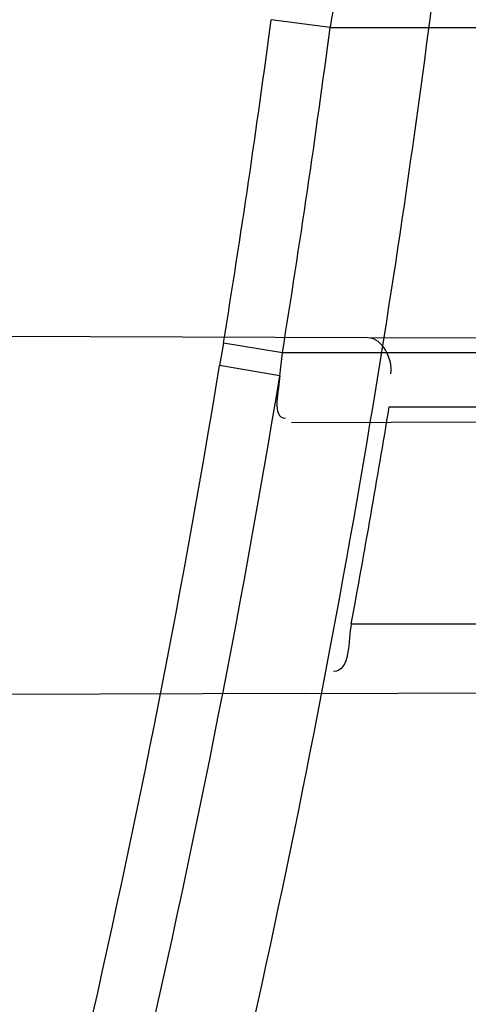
# Model space of a CAD drawing. Header units: millimetres. Extents: x 0 to 297, y 0 to 210.
# Tile 32 of 256: x 146.1884 to 146.2029, y 90.9915 to 91.0233. Entities that reach past the tile are written whole.
import ezdxf

# ---------------------------------------------------------------- set-up
doc = ezdxf.new("R2010")
doc.units = ezdxf.units.MM
doc.header["$LTSCALE"] = 16.335
doc.layers.get('0').update_dxf_attribs({"linetype": 'CONTINUOUS'})
for name, color, linetype in [('01_GLOBAL', 7, 'CONTINUOUS'), ('INTFCLR_1', 7, 'CONTINUOUS'), ('INTFCLR_144815', 7, 'CONTINUOUS')]:
    doc.layers.add(name, color=color, linetype=linetype)

msp = doc.modelspace()

# ---------------------------------------------------------------- linework, layer by layer
at = {"color": 7, "linetype": 'Continuous'}
msp.add_circle((146.8548034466, 92.13446435), 2.66, dxfattribs=at)
at = {"color": 9, "linetype": 'Continuous'}
msp.add_arc((146.8548034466, 92.13446435), 2.6259090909, 182.9674534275, 267.0325465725, dxfattribs=at)
at = {"layer": '01_GLOBAL', "color": 7, "linetype": 'Continuous'}
msp.add_circle((146.8548034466, 92.13446435), 2.695, dxfattribs=at)
at = {"layer": 'INTFCLR_1', "color": 9, "linetype": 'Continuous'}
for p, q in [((146.1984341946, 91.02301864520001), (146.1965333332, 91.0232737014)), ((146.1984341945, 91.02301864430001), (146.2227919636, 91.02301864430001)), ((146.1949921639, 91.0128317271), (146.1948685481, 91.01210315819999)), ((146.1968929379, 91.0125186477), (146.1949921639, 91.0128317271)), ((146.1996504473, 91.013011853), (146.2590831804, 91.0128043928)), ((146.2213506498, 91.0125186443), (146.1968929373, 91.0125186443)), ((146.1968117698, 91.0117789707), (146.1948685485, 91.0121031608)), ((146.2003395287, 91.0107686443), (146.2587718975, 91.0107686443)), ((146.197191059, 91.01026685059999), (146.2210162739, 91.0103500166)), ((146.1991169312, 91.00376864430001), (146.2577184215, 91.00376864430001)), ((146.1976335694, 91.00151839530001), (146.2574161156, 91.00172707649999))]:
    msp.add_line(p, q, dxfattribs=at)
at = {"layer": 'INTFCLR_1', "color": 6, "linetype": 'Continuous'}
for p, q in [((146.1467743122, 91.0131964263), (146.1996504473, 91.013011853)), ((146.1968117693, 91.01177896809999), (146.1968929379, 91.0125186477)), ((146.1976335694, 91.00151839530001), (146.1443311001, 91.0013323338))]:
    msp.add_line(p, q, dxfattribs=at)
for centre, radius, start, end in [((145.8396077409, 91.0702686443), 0.4224162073, 270, 90.00000002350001), ((145.8396077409, 91.0702686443), 0.4014439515, 270, 90.00000002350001), ((145.8396077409, 91.0702686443), 0.3650864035, 350.5419589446, 352.9174824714), ((146.2056222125, 91.0220793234), 0.0072491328, 166.0493197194, 172.5548385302), ((145.8399822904, 91.07027139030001), 0.3615530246, 350.8084727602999, 352.4903127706), ((145.8390284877, 91.0702673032), 0.3661772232, 349.5368915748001, 350.6487800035)]:
    msp.add_arc(centre, radius, start, end, dxfattribs=at)
at = {"layer": 'INTFCLR_1', "color": 9, "linetype": 'Continuous'}
for centre, radius, start, end in [((145.8416509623, 91.07031737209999), 0.357986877, 350.7594178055, 352.4488222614), ((145.8415209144, 91.0702827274), 0.3581053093, 346.8778447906, 350.6499993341), ((145.8415444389, 91.0702826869), 0.3600521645, 346.8760670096, 350.6487326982), ((145.8396077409, 91.0702686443), 0.3650864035, 347.3433404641, 350.5419589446)]:
    msp.add_arc(centre, radius, start, end, dxfattribs=at)
for points, knots in [([(146.215167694, 90.9396470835), (146.2159987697, 90.9419085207), (146.2176274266, 90.946474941), (146.2207305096, 90.9557355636), (146.2257654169, 90.97235802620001), (146.2304341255, 90.99186806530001), (146.2335169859, 91.0093050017), (146.2348129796, 91.0182086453), (146.2354818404, 91.02335838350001), (146.2370256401, 91.0362869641), (146.2386297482, 91.0583777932), (146.2383725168, 91.0844410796), (146.2371603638, 91.1013312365), (146.2363978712, 91.10913017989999), (146.2358364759, 91.11431722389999), (146.2341019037, 91.1283170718), (146.2301634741, 91.1507347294), (146.2244881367, 91.17262139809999), (146.2204287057, 91.18561168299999), (146.2189019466, 91.1902581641), (146.2165792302, 91.19710265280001), (146.2113391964, 91.2114121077), (146.2022901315, 91.2324139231), (146.191984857, 91.25225539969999), (146.1848007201, 91.2644679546), (146.1814430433, 91.2699042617), (146.1792124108, 91.2734478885), (146.1731796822, 91.2827676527), (146.1630706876, 91.2970711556), (146.1490288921, 91.31448381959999), (146.1371354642, 91.3275359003), (146.1288272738, 91.33587871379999), (146.1242335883, 91.3402958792), (146.1178598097, 91.34625301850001), (146.1089384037, 91.3540531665), (146.0992814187, 91.3616216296), (146.0931582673, 91.3659756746), (146.0901748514, 91.36797805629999), (146.0877179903, 91.3695554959), (146.0855301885, 91.370872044), (146.0836031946, 91.37188306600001), (146.0825200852, 91.3723860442), (146.0816575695, 91.37269367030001), (146.0810609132, 91.3728329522), (146.0805598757, 91.3727572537), (146.0804622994, 91.37228572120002), (146.0807027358, 91.3717645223), (146.0811202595, 91.37104224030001), (146.0817948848, 91.3701330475), (146.0826939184, 91.36902450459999), (146.0838249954, 91.3677243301), (146.0851758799, 91.36623182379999), (146.086740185, 91.3645487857), (146.0892045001, 91.3619398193), (146.0927127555, 91.3582725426), (146.0992604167, 91.35140180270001), (146.106411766, 91.3436935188), (146.1129263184, 91.3363261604), (146.1169531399, 91.331641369), (146.123428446, 91.3239507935), (146.1333417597, 91.31148785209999), (146.1463378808, 91.2933556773), (146.155744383, 91.27855323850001), (146.1619029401, 91.26801686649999), (146.1660815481, 91.2606062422), (146.1732904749, 91.2470796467), (146.1829180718, 91.22665319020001), (146.189559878, 91.2096229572), (146.192649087, 91.2007931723)], [0, 0, 0, 0, 0.0103790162, 0.0208837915, 0.0420711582, 0.08518389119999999, 0.1071959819, 0.1183353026, 0.1239410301, 0.1295663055, 0.1744258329, 0.2192337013, 0.2417180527, 0.2473539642, 0.2529903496, 0.2641931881, 0.3081223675, 0.3509244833, 0.3614867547, 0.3667496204, 0.3719934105, 0.3926231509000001, 0.4323812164, 0.470412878, 0.488854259, 0.4934078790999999, 0.4979383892, 0.5068921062, 0.5412323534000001, 0.5733304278, 0.6031976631, 0.6172528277, 0.6240454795, 0.630650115, 0.6548352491, 0.6750685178, 0.6834752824, 0.6871962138, 0.6905460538, 0.6960524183, 0.6981915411, 0.6999110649, 0.7012078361, 0.7020914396, 0.7026255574, 0.7031007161, 0.7038824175, 0.7050749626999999, 0.7066970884, 0.7087489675, 0.7112252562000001, 0.7141187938, 0.7174211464, 0.7211233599, 0.729578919, 0.7392839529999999, 0.762009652, 0.7748693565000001, 0.7816473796, 0.7886214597, 0.8181786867, 0.8502212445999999, 0.8846823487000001, 0.8936821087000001, 0.9027944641, 0.9213301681, 0.9597016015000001, 1, 1, 1, 1]), ([(146.0853256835, 91.3712686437), (146.0858354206, 91.3712685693), (146.0884302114, 91.37024205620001), (146.0914097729, 91.3684995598), (146.094679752, 91.36644225), (146.0977098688, 91.3644452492), (146.1039326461, 91.360106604), (146.1137472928, 91.3525690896), (146.1228234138, 91.3447983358), (146.1293077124, 91.3388643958), (146.1339781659, 91.33446754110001), (146.1424222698, 91.3261670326), (146.1545124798, 91.3131819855), (146.1687911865, 91.29585634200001), (146.1790766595, 91.28161812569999), (146.1852148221, 91.2723404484), (146.1874832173, 91.2688147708), (146.1908964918, 91.263408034), (146.1981971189, 91.2512666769), (146.2086731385, 91.2315369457), (146.2178781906, 91.21064109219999), (146.2232089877, 91.19640184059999), (146.2255710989, 91.18959322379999), (146.227123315, 91.18497242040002), (146.2312489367, 91.17205880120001), (146.2370185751, 91.1502981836), (146.2410247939, 91.1279970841), (146.242788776, 91.1140716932), (146.2433595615, 91.1089133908), (146.2441347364, 91.1011583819), (146.2453671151, 91.08436335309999), (146.2456287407, 91.058442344), (146.2439975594, 91.03647449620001), (146.2424282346, 91.02361998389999), (146.2417481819, 91.0184987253), (146.2404303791, 91.0096435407), (146.2372949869, 90.9922981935), (146.2325471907, 90.97289442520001), (146.2274296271, 90.95636879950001), (146.2242749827, 90.9471599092), (146.2226192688, 90.94261896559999), (146.2217743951, 90.9403701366)], [0, 0, 0, 0, 0.0031306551, 0.0166311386, 0.0214593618, 0.0268204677, 0.03892666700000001, 0.0680356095, 0.1027865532, 0.1122690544, 0.1220182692, 0.1421808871, 0.1849821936, 0.2309157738, 0.2799873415, 0.2927705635, 0.2992370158, 0.3057352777, 0.3320402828, 0.3862318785, 0.4428084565, 0.4721382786, 0.4795908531, 0.487069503, 0.5020757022, 0.562848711, 0.6251729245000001, 0.641061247, 0.6490543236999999, 0.6570463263, 0.6889269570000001, 0.7524525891, 0.8160592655, 0.8240370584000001, 0.8319876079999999, 0.8477879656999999, 0.8790177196, 0.9402188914, 0.9703170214, 0.9852457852, 1, 1, 1, 1]), ([(146.192649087, 91.2007931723), (146.1958606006, 91.19161380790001), (146.2016925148, 91.1727509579), (146.207244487, 91.1485054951), (146.2099856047, 91.1323126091), (146.2110878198, 91.12467357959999), (146.2117778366, 91.1195334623), (146.2134659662, 91.10537393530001), (146.2150886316, 91.08202445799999), (146.2148602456, 91.05859212), (146.2140091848, 91.0442666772), (146.2136200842, 91.03903900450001), (146.2129629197, 91.0312586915), (146.2111506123, 91.0146916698), (146.206931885, 90.9897134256), (146.2017743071, 90.9689710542), (146.19827327, 90.95706681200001), (146.1968531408, 90.95239866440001), (146.1942959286, 90.9443911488), (146.1888936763, 90.9289345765), (146.1802622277, 90.90786547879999), (146.171382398, 90.8897741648), (146.1656550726, 90.8792145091), (146.1635773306, 90.8754900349), (146.1604900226, 90.8700564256), (146.1538400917, 90.8588573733), (146.1432874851, 90.8427416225), (146.130351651, 90.82515020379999), (146.1210235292, 90.81367435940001), (146.1156460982, 90.8073755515), (146.113618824, 90.80502464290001), (146.1101975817, 90.8011144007), (146.1038773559, 90.7940784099), (146.096999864, 90.7867494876), (146.0907938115, 90.7802607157), (146.0870749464, 90.7763572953), (146.0841227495, 90.7731700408), (146.082218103, 90.7709636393), (146.0811689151, 90.76956887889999), (146.0807337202, 90.7688287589), (146.0804699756, 90.768297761), (146.0805812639, 90.7676067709), (146.0820539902, 90.76790723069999), (146.0836740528, 90.7686837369), (146.0866075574, 90.7702696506), (146.0894057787, 90.77205211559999), (146.0917034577, 90.7735832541), (146.0931778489, 90.7745970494), (146.0956556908, 90.77633123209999), (146.0996186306, 90.7792326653), (146.1051563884, 90.78353748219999), (146.1134349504, 90.79034993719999), (146.1208444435, 90.79699512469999), (146.1273278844, 90.803212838), (146.1319747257, 90.8077988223), (146.1403493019, 90.8164335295), (146.1522854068, 90.8298984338), (146.1663008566, 90.8478011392), (146.1763364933, 90.8624671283), (146.1823017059, 90.8720054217), (146.1845040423, 90.87562926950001), (146.1878179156, 90.8811894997), (146.1948947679, 90.8936741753), (146.2049952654, 90.9139390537), (146.2119439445, 90.93087495), (146.2151676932, 90.9396470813)], [0, 0, 0, 0, 0.0419354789, 0.08505031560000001, 0.1071497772, 0.1127379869, 0.1183317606, 0.1295131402, 0.1742263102, 0.2191466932, 0.230445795, 0.2361065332, 0.241751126, 0.2641147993, 0.3079545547, 0.3508736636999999, 0.3561840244, 0.3614616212, 0.3719139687, 0.3924297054, 0.4320526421, 0.4700131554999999, 0.4792642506, 0.483852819, 0.4884035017, 0.5062126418, 0.5400088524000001, 0.5714206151, 0.6003317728, 0.6037560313, 0.6071340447, 0.6137178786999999, 0.6261602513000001, 0.6479155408, 0.6570536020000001, 0.6648783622, 0.6711643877, 0.6757843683, 0.6774462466, 0.6786751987, 0.6794900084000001, 0.6799813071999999, 0.6813020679, 0.6842478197, 0.6888651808, 0.6950795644, 0.6987591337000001, 0.70073729, 0.7027989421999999, 0.7117993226, 0.7219139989, 0.7330405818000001, 0.7580265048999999, 0.7648041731, 0.7717766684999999, 0.7861782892, 0.816667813, 0.8493175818, 0.8841610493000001, 0.8932352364, 0.8978283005, 0.9024468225, 0.9211469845, 0.9596997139, 1, 1, 1, 1]), ([(146.0853256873, 90.7692686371), (146.0851880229, 90.76926865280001), (146.0848509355, 90.76933511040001), (146.0848682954, 90.76994105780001), (146.0852289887, 90.7705644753), (146.0858526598, 90.7714910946), (146.0868032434, 90.7726443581), (146.0886356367, 90.7747215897), (146.090803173, 90.7769929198), (146.093215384, 90.77947858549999), (146.0959839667, 90.7823063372), (146.1017014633, 90.78813019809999), (146.1087122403, 90.79541364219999), (146.1151564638, 90.8024097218), (146.1186445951, 90.80629812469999), (146.1207113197, 90.8086358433), (146.1261908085, 90.8148966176), (146.1356953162, 90.82630389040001), (146.1488811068, 90.8438006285), (146.1596415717, 90.8598377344), (146.1664241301, 90.87098636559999), (146.1695721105, 90.8763942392), (146.1716900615, 90.88010002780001), (146.1775256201, 90.8906021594), (146.1865751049, 90.9085978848), (146.1953782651, 90.9295730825), (146.2008882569, 90.9449633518), (146.2034958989, 90.9529350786), (146.2049438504, 90.9575818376), (146.2085119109, 90.96942638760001), (146.2137695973, 90.9900678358), (146.2180725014, 91.0149384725), (146.2199207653, 91.0314342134), (146.2205908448, 91.0391798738), (146.2209875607, 91.0443838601), (146.221855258, 91.0586438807), (146.2220882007, 91.0819731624), (146.2204334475, 91.1052178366), (146.2187124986, 91.1193111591), (146.218008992, 91.1244278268), (146.2168850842, 91.13203296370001), (146.2140893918, 91.1481570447), (146.2084266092, 91.17229781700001), (146.202482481, 91.1910654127), (146.1992099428, 91.20019722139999)], [0, 0, 0, 0, 0.0008731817, 0.001718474, 0.0032338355, 0.0055641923, 0.008732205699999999, 0.0127298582, 0.0231213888, 0.0286463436, 0.0346993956, 0.04822263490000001, 0.0804125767, 0.0988155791, 0.1085508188, 0.1135449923, 0.1186070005, 0.1613231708, 0.2076862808, 0.2575123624, 0.2837454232, 0.2904461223, 0.2972015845, 0.3108183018, 0.3666504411, 0.4248609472, 0.4549769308, 0.4703146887, 0.4780576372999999, 0.4858477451, 0.5487776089, 0.6130123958, 0.6457680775, 0.6540347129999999, 0.6623246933, 0.6788711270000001, 0.74464742, 0.8101273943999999, 0.8265053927, 0.8346996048, 0.8428861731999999, 0.8752668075, 0.9384714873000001, 1, 1, 1, 1])]:
    msp.add_open_spline(points, degree=3, knots=knots, dxfattribs=at)
at = {"layer": 'INTFCLR_1', "color": 6, "linetype": 'Continuous'}
for points, knots in [([(146.1150652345, 91.3712686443), (146.1142109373, 91.3712686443), (146.1157546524, 91.3683280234), (146.1170803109, 91.3667058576), (146.1192467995, 91.3638593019), (146.1219201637, 91.3606396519), (146.125337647, 91.3565305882), (146.129332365, 91.3517587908), (146.1336170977, 91.3465688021), (146.1378478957, 91.3413533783), (146.1417862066, 91.33638567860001), (146.1454017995, 91.33172329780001), (146.1486896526, 91.3273866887), (146.1516611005, 91.3233827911), (146.1543369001, 91.3197024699), (146.156743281, 91.3163299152), (146.1589048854, 91.3132456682), (146.1608385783, 91.3104414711), (146.1625660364, 91.3078989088), (146.1641084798, 91.30559694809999), (146.165490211, 91.30350884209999), (146.1667189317, 91.3016311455), (146.1678098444, 91.29994672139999), (146.1687779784, 91.29843810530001), (146.1696459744, 91.2970741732), (146.1706214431, 91.29552968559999), (146.171753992, 91.2937197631), (146.1728766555, 91.29190262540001), (146.1738510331, 91.2903096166), (146.1746912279, 91.2889253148), (146.1756155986, 91.2873892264), (146.1766371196, 91.2856754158), (146.1777643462, 91.28376355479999), (146.1790081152, 91.2816276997), (146.1803754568, 91.2792474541), (146.181880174, 91.2765877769), (146.1835347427, 91.2736124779), (146.1853542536, 91.27027563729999), (146.1873580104, 91.2665190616), (146.1895596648, 91.26228659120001), (146.1919715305, 91.2575132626), (146.194608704, 91.25211957), (146.1974929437, 91.24599442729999), (146.200642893, 91.2390039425), (146.2040752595, 91.23097719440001), (146.207802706, 91.22170867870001), (146.2118351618, 91.2109047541), (146.2161179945, 91.1983172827), (146.2203681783, 91.1842931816), (146.2242872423, 91.1694234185), (146.2276657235, 91.1543820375), (146.2304753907, 91.139299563), (146.2327156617, 91.12423570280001), (146.2343982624, 91.1091881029), (146.2355287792, 91.09419226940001), (146.236117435, 91.07923359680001), (146.2361708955, 91.0643357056), (146.2356951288, 91.04948488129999), (146.2346936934, 91.03468304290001), (146.2331693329, 91.0199420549), (146.2311191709, 91.00523224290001), (146.2285428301, 90.9905732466), (146.2254275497, 90.9759332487), (146.2217708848, 90.96133081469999), (146.2176203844, 90.94696854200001), (146.2132204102, 90.93354429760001), (146.2088852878, 90.9216267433), (146.2048596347, 90.91144843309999), (146.2011587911, 90.9027023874), (146.1977663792, 90.8951298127), (146.1946668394, 90.88853337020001), (146.1918379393, 90.88275133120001), (146.1892594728, 90.8776633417), (146.1869119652, 90.8731715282), (146.1847820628, 90.86920240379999), (146.1828538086, 90.8656918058), (146.1811073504, 90.8625765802), (146.1795253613, 90.85980462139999), (146.1780916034, 90.8573318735), (146.1767959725, 90.85512907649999), (146.1756290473, 90.853169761), (146.1745782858, 90.8514245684), (146.1736278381, 90.8498612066), (146.1727650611, 90.8484544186), (146.1719665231, 90.84716262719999), (146.1711689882, 90.84588214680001), (146.1703111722, 90.8445150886), (146.1693416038, 90.84298277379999), (146.1682509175, 90.8412753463), (146.1670226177, 90.8393723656), (146.1656376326, 90.83725160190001), (146.1640803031, 90.83489670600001), (146.1623329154, 90.8322916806), (146.1603729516, 90.82941522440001), (146.1581781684, 90.826247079), (146.1557236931, 90.8227690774), (146.1529902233, 90.81897164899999), (146.1499514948, 90.81483864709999), (146.1465806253, 90.8103557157), (146.1428687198, 90.80553486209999), (146.1388145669, 90.8003907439), (146.1344498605, 90.7949851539), (146.129996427, 90.7895765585), (146.1258273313, 90.7845911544), (146.1222457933, 90.7802900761), (146.1194492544, 90.7769295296), (146.1171773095, 90.7739602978), (146.1158081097, 90.7722877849), (146.114193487, 90.7692686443), (146.1150652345, 90.7692686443)], [0, 0, 0, 0, 0.0038604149, 0.007501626, 0.0124785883, 0.0188917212, 0.0268498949, 0.0364677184, 0.0470694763, 0.05724446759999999, 0.0668187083, 0.0757144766, 0.08390537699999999, 0.0914099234, 0.09824517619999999, 0.1044667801, 0.1101313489, 0.1152642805, 0.1198589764, 0.1240215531, 0.1277856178, 0.1311734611, 0.1341617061, 0.1368541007, 0.1392736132, 0.1414672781, 0.1451087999, 0.148921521, 0.1511192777, 0.1535471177, 0.1562389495, 0.1592204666, 0.1625628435, 0.1662680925, 0.1703891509, 0.1749670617, 0.1800766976, 0.185772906, 0.1921414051, 0.1993155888, 0.2073311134, 0.2163077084, 0.2264451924, 0.2379233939, 0.2509534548, 0.2658909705, 0.2830621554, 0.3030578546, 0.3259639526, 0.3492662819, 0.3725305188, 0.395610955, 0.4185782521, 0.4413347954, 0.4640172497, 0.4865192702, 0.5089682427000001, 0.5313242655, 0.5536477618, 0.5759939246, 0.5982772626, 0.6207472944, 0.6432362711, 0.6658996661, 0.6887559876, 0.7107777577, 0.7297237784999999, 0.7460531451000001, 0.7602331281, 0.7726347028, 0.7835467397, 0.7931663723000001, 0.8017211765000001, 0.8093215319, 0.8160683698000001, 0.8220757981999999, 0.8274205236, 0.83220661, 0.8364980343, 0.8403367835, 0.8437547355, 0.8468031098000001, 0.8495420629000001, 0.8520223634, 0.8542604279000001, 0.8564046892, 0.8588391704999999, 0.8615533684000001, 0.8645986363, 0.8679945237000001, 0.8717882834, 0.8760445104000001, 0.8807522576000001, 0.8859628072, 0.8917731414, 0.8981681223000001, 0.9051985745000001, 0.9129160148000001, 0.9213486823, 0.930543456, 0.9404096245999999, 0.9509435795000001, 0.9619432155, 0.9720502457, 0.9803711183, 0.9870628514, 0.9922716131, 0.9960607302, 1, 1, 1, 1]), ([(146.1150652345, 90.7692686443), (146.1160387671, 90.7692686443), (146.1177271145, 90.7704064), (146.1203228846, 90.771969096), (146.1232989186, 90.77413160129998), (146.1269787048, 90.7769491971), (146.1313602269, 90.7805465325), (146.136189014, 90.7847397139), (146.1410884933, 90.7892225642), (146.14571304, 90.7936536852), (146.1499506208, 90.7978758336), (146.1538079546, 90.8018604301), (146.1573032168, 90.80558744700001), (146.1604624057, 90.80905244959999), (146.1633068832, 90.8122543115), (146.1658602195, 90.8151952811), (146.1681553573, 90.81789510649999), (146.1702110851, 90.8203595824), (146.1720499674, 90.82260144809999), (146.1736917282, 90.82463420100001), (146.175161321, 90.82647923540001), (146.1764960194, 90.8281758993), (146.177810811, 90.8298661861), (146.1792115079, 90.8316888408), (146.1806985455, 90.83365031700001), (146.1821699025, 90.8356187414), (146.183615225, 90.8375779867), (146.1851191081, 90.83964462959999), (146.1867839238, 90.8419668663), (146.1886446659, 90.84460610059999), (146.1907239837, 90.84761283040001), (146.1930437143, 90.8510418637), (146.1956231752, 90.8549500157), (146.1984823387, 90.8594072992), (146.2016518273, 90.86451166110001), (146.2051614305, 90.8703758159), (146.209038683, 90.87713741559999), (146.2133125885, 90.8849785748), (146.2180078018, 90.8941127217), (146.2231555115, 90.90485947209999), (146.2286552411, 90.91737178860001), (146.2341538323, 90.9312565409), (146.2392951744, 90.9458956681), (146.2438614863, 90.9607345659), (146.2478132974, 90.9756282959), (146.2511637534, 90.9905608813), (146.2539112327, 91.0054533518), (146.2560779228, 91.020346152), (146.2576685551, 91.0351758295), (146.2586982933, 91.04996599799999), (146.2591763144, 91.0647019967), (146.2591102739, 91.07938636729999), (146.2585051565, 91.0940278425), (146.2573642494, 91.1086171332), (146.2556872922, 91.1231604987), (146.2534729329, 91.1376558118), (146.2507211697, 91.1520808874), (146.2474209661, 91.1664680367), (146.2435667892, 91.18079923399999), (146.239139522, 91.1950910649), (146.234151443, 91.20927087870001), (146.2288018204, 91.2228037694), (146.2234345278, 91.2350612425), (146.218408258, 91.24561069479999), (146.2138248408, 91.25458398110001), (146.2096571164, 91.2622864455), (146.2058775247, 91.2689320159), (146.2024553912, 91.2746998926), (146.1993628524, 91.27972662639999), (146.196567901, 91.2841272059), (146.1940471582, 91.2879852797), (146.1917761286, 91.291377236), (146.189737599, 91.2943570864), (146.1879066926, 91.29698229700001), (146.18627007, 91.2992900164), (146.1848016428, 91.3013303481), (146.183482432, 91.3031394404), (146.182221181, 91.3048484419), (146.1809100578, 91.3066048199), (146.1794654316, 91.30851560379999), (146.1779774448, 91.3104564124), (146.1764846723, 91.31237679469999), (146.1749729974, 91.3142966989), (146.1733137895, 91.3163746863), (146.1714604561, 91.3186595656), (146.1693845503, 91.3211749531), (146.1670661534, 91.32393152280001), (146.1644777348, 91.32694376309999), (146.1615962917, 91.33021938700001), (146.1583918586, 91.3337681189), (146.154841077, 91.33758842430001), (146.1509238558, 91.34167085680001), (146.1466153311, 91.3459997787), (146.1419164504, 91.35053715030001), (146.1369054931, 91.3551583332), (146.1319289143, 91.35951049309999), (146.1273729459, 91.3632762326), (146.1235388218, 91.3662278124), (146.1204516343, 91.36848349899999), (146.1177826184, 91.37009623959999), (146.1160568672, 91.3712686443), (146.1150652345, 91.3712686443)], [0, 0, 0, 0, 0.0042187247, 0.0081401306, 0.0133978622, 0.0200459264, 0.0282638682, 0.0379443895, 0.0477615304, 0.05703690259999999, 0.0656973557, 0.0736821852, 0.0810680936, 0.0878383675, 0.0940009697, 0.0996271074, 0.1047154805, 0.1093563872, 0.1135342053, 0.1172803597, 0.1206792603, 0.1237557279, 0.1266349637, 0.1299589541, 0.1337168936, 0.1373013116, 0.1406085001, 0.1442672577, 0.148377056, 0.1529904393, 0.1582606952, 0.164218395, 0.1709303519, 0.1785521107, 0.1871652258, 0.1969659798, 0.2081658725, 0.2209392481, 0.2356613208, 0.2526660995, 0.2725685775, 0.2948769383, 0.3173640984, 0.3397873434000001, 0.3621386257, 0.3841211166, 0.4060891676, 0.4277469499, 0.4493218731, 0.470705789, 0.4919793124, 0.5131981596, 0.5343255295, 0.5554668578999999, 0.5765984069, 0.5977513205, 0.6189954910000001, 0.6402209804, 0.6617015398, 0.6832900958, 0.7050415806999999, 0.7268239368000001, 0.7463339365, 0.7630160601, 0.7774553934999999, 0.7899931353, 0.8009638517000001, 0.8105830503, 0.8190545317, 0.8265380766, 0.8331730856, 0.8390248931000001, 0.8442268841, 0.8488182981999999, 0.8528943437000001, 0.8564866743, 0.8597116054, 0.8625968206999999, 0.8656908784, 0.8692094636, 0.8729771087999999, 0.8762884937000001, 0.879749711, 0.8835661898, 0.8878115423, 0.8924986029, 0.8976989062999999, 0.9034198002, 0.9097088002, 0.9166034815, 0.9241390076, 0.9323094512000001, 0.9411199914, 0.9506041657, 0.9606137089, 0.9706541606, 0.9792553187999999, 0.9862062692, 0.9916647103, 0.9957028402, 1, 1, 1, 1])]:
    msp.add_open_spline(points, degree=3, knots=knots, dxfattribs=at)
for points in [[(146.1996504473, 91.013011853), (146.2001119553, 91.0130102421), (146.2004622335, 91.0122950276), (146.2003872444, 91.0118396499)], [(146.1968117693, 91.01177896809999), (146.1967865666, 91.01131976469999), (146.1965288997, 91.01040908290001), (146.1969887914, 91.0104106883)], [(146.1991169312, 91.00376864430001), (146.1990170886, 91.00322799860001), (146.1990896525, 91.00222544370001), (146.1985398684, 91.00222352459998)]]:
    msp.add_open_spline(points, degree=3, dxfattribs=at)
at = {"layer": 'INTFCLR_144815', "color": 6, "linetype": 'Continuous'}
for radius in [0.4466793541, 0.4256665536]:
    msp.add_circle((145.8396077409, 91.0702686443), radius, dxfattribs=at)
for radius, start, end in [(0.6157754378, 313.9937911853, 154.5150993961), (0.5947754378, 312.9543589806, 154.5144414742), (0.5751005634, 282.2440355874, 71.2863570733), (0.4537777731, 308.490992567, 51.50900743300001)]:
    msp.add_arc((145.8396077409, 91.0702686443), radius, start, end, dxfattribs=at)
at = {"layer": 'INTFCLR_144815', "color": 9, "linetype": 'Continuous'}
for centre, radius, start, end in [((145.8396077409, 91.0702686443), 0.5712784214, 292.4997540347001, 54.0964566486), ((145.8396102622, 91.0702698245), 0.5153523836, 292.4997540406, 54.09645665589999), ((145.8396077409, 91.0702686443), 0.450734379, 313.8592910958, 46.1407088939)]:
    msp.add_arc(centre, radius, start, end, dxfattribs=at)
at = {"layer": 'INTFCLR_144815', "color": 6, "linetype": 'Continuous'}
for points, knots in [([(146.1515348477, 90.7587687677), (146.1512150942, 90.7587746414), (146.1512119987, 90.7600070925), (146.1517859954, 90.7606977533), (146.1523169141, 90.7616585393), (146.1528921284, 90.7625183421), (146.1535763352, 90.7635215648), (146.1543814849, 90.7646472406), (146.15530592, 90.76590779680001), (146.1563525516, 90.76730531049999), (146.1575225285, 90.7688454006), (146.1588179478, 90.7705337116), (146.1602417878, 90.77237807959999), (146.1617966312, 90.7743862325), (146.1634827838, 90.7765637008), (146.1652973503, 90.7789125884), (146.1672357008, 90.7814334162), (146.169295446, 90.7841302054), (146.1714790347, 90.7870140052), (146.1737896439, 90.7900978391), (146.1762240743, 90.7933873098), (146.1787743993, 90.79688231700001), (146.1814309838, 90.80058082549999), (146.1841860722, 90.80448380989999), (146.1870298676, 90.8085896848), (146.1899514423, 90.8128953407), (146.1929388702, 90.81739609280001), (146.195979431, 90.82208572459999), (146.1990598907, 90.82695665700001), (146.2021667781, 90.832000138), (146.2052866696, 90.837206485), (146.2084064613, 90.8425653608), (146.2115136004, 90.84806604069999), (146.2145962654, 90.85369765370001), (146.2176434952, 90.85944939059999), (146.2206452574, 90.86531064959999), (146.2235925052, 90.87127120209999), (146.2264771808, 90.8773212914), (146.2292921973, 90.88345171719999), (146.2320314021, 90.88965389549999), (146.2346894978, 90.8959198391), (146.2372619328, 90.9022420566), (146.2397453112, 90.90861474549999), (146.2421317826, 90.9150191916), (146.2444188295, 90.9214479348), (146.2466074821, 90.92790255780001), (146.2487002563, 90.9343910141), (146.2506975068, 90.9409155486), (146.2525965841, 90.9474680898), (146.2543963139, 90.95404485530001), (146.2560946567, 90.9606375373), (146.2576905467, 90.9672398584), (146.2591843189, 90.9738506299), (146.2605765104, 90.98046966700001), (146.2618676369, 90.9870969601), (146.2630580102, 90.99373176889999), (146.2641477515, 91.00037227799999), (146.2651369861, 91.0070162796), (146.2660260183, 91.0136624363), (146.2668152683, 91.02031037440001), (146.2675051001, 91.0269596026), (146.2680958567, 91.03360976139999), (146.2685878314, 91.0402603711), (146.2689813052, 91.04691137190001), (146.269276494, 91.05356251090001), (146.2694735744, 91.0602138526), (146.2695726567, 91.0668651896), (146.2695738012, 91.07351660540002), (146.2694770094, 91.08016791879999), (146.2692822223, 91.0868192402), (146.2689893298, 91.0934703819), (146.2685981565, 91.1001213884), (146.2681084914, 91.10677196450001), (146.2675200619, 91.1134219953), (146.2668325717, 91.12007108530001), (146.2660456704, 91.1267189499), (146.2651589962, 91.1333650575), (146.2641721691, 91.140008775), (146.2630848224, 91.1466492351), (146.2618965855, 91.1532855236), (146.2606070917, 91.1599166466), (146.2592161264, 91.1665408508), (146.2577236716, 91.1731557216), (146.25612979, 91.17975889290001), (146.2544344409, 91.1863486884), (146.2526374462, 91.19292404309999), (146.2507388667, 91.199483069), (146.2487392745, 91.2060224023), (146.2466397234, 91.21253772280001), (146.2444415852, 91.21902445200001), (146.2421464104, 91.2254781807), (146.2397562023, 91.2318939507), (146.2372735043, 91.23826617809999), (146.2347014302, 91.24458873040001), (146.2320437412, 91.2508548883), (146.2293049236, 91.2570573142), (146.2264902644, 91.2631880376), (146.2236059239, 91.2692384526), (146.220658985, 91.2751993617), (146.2176574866, 91.2810610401), (146.2146104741, 91.2868132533), (146.211527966, 91.2924454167), (146.2084209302, 91.29794670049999), (146.2053011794, 91.3033062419), (146.2021812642, 91.3085133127), (146.1990742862, 91.31355757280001), (146.1959936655, 91.31842933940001), (146.1929528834, 91.3231198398), (146.189965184, 91.32762147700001), (146.187043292, 91.3319280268), (146.1841991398, 91.3360347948), (146.1814436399, 91.339938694), (146.1787864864, 91.34363828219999), (146.1762360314, 91.34713370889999), (146.1737992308, 91.3504265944), (146.1714816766, 91.35351982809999), (146.1692876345, 91.3564173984), (146.1672201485, 91.3591241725), (146.1652811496, 91.36164570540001), (146.1634716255, 91.36398800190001), (146.1617917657, 91.3661573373), (146.1602410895, 91.3681601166), (146.1588186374, 91.3700026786), (146.1575230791, 91.3716911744), (146.1563528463, 91.37323156), (146.1553062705, 91.3746291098), (146.1543814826, 91.3758897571), (146.1535770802, 91.37701559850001), (146.1528902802, 91.3780187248), (146.1523225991, 91.3788790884), (146.1518630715, 91.37966964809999), (146.151402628, 91.3804116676), (146.1510534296, 91.3817596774), (146.1515348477, 91.3817685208)], [0, 0, 0, 0, 0.0014103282, 0.0032894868, 0.0045784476, 0.006109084, 0.0078878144, 0.009921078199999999, 0.0122159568, 0.0147800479, 0.0176210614, 0.0207450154, 0.0241645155, 0.0278962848, 0.0319450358, 0.0363094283, 0.0409856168, 0.0459681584, 0.0512740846, 0.0569372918, 0.0629614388, 0.06932079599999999, 0.0760170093, 0.0830428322, 0.09038864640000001, 0.09804223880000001, 0.1059886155, 0.1142106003, 0.1226891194, 0.1314036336, 0.1403327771, 0.1494548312, 0.1587482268, 0.1681920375, 0.1777662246, 0.1874518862, 0.1972313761, 0.2070885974, 0.2170088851, 0.2269790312, 0.2369874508, 0.247023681, 0.2570780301, 0.2671479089, 0.2771627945, 0.2871678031, 0.297203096, 0.3072268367, 0.3172573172, 0.3272873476, 0.3372951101, 0.3472786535, 0.3572404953, 0.3671820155, 0.3771057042, 0.38701475, 0.3969071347, 0.4067804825, 0.4166362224, 0.4264761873, 0.4363022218, 0.4461151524, 0.4559173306, 0.4657100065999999, 0.4754958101, 0.4852761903, 0.4950537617, 0.5048299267, 0.514607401, 0.5243876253, 0.5341732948, 0.5439658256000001, 0.5537677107, 0.5635801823, 0.5734055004, 0.5832449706, 0.5931003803, 0.6029729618, 0.6128636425, 0.6227732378, 0.6327028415, 0.6426530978, 0.6526214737, 0.6626060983, 0.6726078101, 0.6826271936, 0.6926651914, 0.7027189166, 0.7127821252, 0.7228511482, 0.7329216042, 0.7429877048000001, 0.7530428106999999, 0.7630790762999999, 0.7730874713, 0.7830577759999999, 0.7929782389, 0.8028356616, 0.8126154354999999, 0.8223014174, 0.8318761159, 0.8413205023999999, 0.8506146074, 0.8597374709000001, 0.8686675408, 0.8773831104, 0.8858627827, 0.8940860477, 0.9020337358, 0.9096886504, 0.9170358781, 0.9240630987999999, 0.9307608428, 0.9371226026, 0.9431446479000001, 0.9488258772, 0.9541674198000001, 0.9591725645, 0.9638462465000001, 0.9681947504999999, 0.9722253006, 0.9759458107, 0.979364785, 0.9824904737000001, 0.9853313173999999, 0.9878955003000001, 0.9901906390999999, 0.9922241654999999, 0.994002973, 0.9955336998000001, 0.9968227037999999, 0.9978766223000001, 1, 1, 1, 1]), ([(146.1616919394, 91.3712686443), (146.1613689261, 91.3712686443), (146.161354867, 91.3700255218), (146.1618990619, 91.3693139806), (146.1624036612, 91.3683331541), (146.1629511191, 91.3674540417), (146.1636029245, 91.3664290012), (146.1643702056, 91.3652789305), (146.1652510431, 91.3639918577), (146.1662478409, 91.3625660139), (146.1673615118, 91.3609958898), (146.1685933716, 91.35927662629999), (146.1699443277, 91.3574028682), (146.1714151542, 91.35536903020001), (146.1730061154, 91.3531695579), (146.1747171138, 91.35079874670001), (146.1765473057, 91.34825122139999), (146.1784952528, 91.3455217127), (146.1805585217, 91.34260561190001), (146.1827337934, 91.3394988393), (146.1850166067, 91.33619825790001), (146.187401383, 91.332701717), (146.1898813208, 91.3290083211), (146.1924484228, 91.32511854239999), (146.1950935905, 91.32103426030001), (146.1978067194, 91.31675882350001), (146.2005768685, 91.3122970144), (146.2033924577, 91.3076549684), (146.2062415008, 91.3028400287), (146.2091118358, 91.2978605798), (146.2119913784, 91.29272580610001), (146.2148683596, 91.2874454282), (146.2177314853, 91.2820295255), (146.2205700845, 91.27648833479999), (146.2233742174, 91.2708320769), (146.2261347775, 91.2650707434), (146.2288435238, 91.2592139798), (146.2314930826, 91.2532710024), (146.2340769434, 91.24725050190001), (146.2365894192, 91.2411606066), (146.2390255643, 91.2350089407), (146.2413812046, 91.22880240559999), (146.2436527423, 91.2225475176), (146.2458372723, 91.21624994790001), (146.2479322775, 91.2099152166), (146.2499358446, 91.2035479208), (146.2518463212, 91.19715263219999), (146.2536625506, 91.1907330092), (146.255383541, 91.184292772), (146.2570086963, 91.17783475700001), (146.2585375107, 91.17136193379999), (146.2599697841, 91.16487642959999), (146.261305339, 91.1583806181), (146.262544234, 91.1518760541), (146.2636865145, 91.1453645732), (146.2647323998, 91.1388472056), (146.265682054, 91.1323253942), (146.2665357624, 91.1257998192), (146.2672937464, 91.1192715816), (146.2679563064, 91.1127410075), (146.2685236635, 91.1062089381), (146.2689960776, 91.09967549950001), (146.2693737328, 91.09314134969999), (146.2696568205, 91.0866064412), (146.2698454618, 91.08007129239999), (146.2699397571, 91.07353577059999), (146.2699397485, 91.0670003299), (146.2698454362, 91.06046482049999), (146.2696567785, 91.053929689), (146.2693736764, 91.0473948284), (146.2689960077, 91.0408607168), (146.2685235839, 91.0343273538), (146.2679562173, 91.0277953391), (146.2672936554, 91.0212648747), (146.2665356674, 91.0147367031), (146.2656819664, 91.0082112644), (146.2647323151, 91.0016895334), (146.263686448, 90.9951723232), (146.2625441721, 90.9886608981), (146.2613053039, 90.982156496), (146.2599697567, 90.975660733), (146.2585375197, 90.9691753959), (146.257008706, 90.96270257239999), (146.2553835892, 90.9562447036), (146.2536625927, 90.949804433), (146.2518464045, 90.94338494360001), (146.2499359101, 90.9369895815), (146.2479323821, 90.9306223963), (146.2458373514, 90.92428757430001), (146.2436528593, 90.9179901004), (146.2413812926, 90.9117351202), (146.2390256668, 90.90552861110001), (146.2365895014, 90.899376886), (146.2340770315, 90.8932869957), (146.2314931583, 90.88726645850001), (146.2288435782, 90.88132342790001), (146.2261348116, 90.875466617), (146.2233742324, 90.86970524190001), (146.2205700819, 90.8640489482), (146.2177314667, 90.8585077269), (146.2148683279, 90.8530918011), (146.2119913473, 90.8478114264), (146.2091118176, 90.84267667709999), (146.2062415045, 90.8376972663), (146.2033924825, 90.8328823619), (146.200576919, 90.82824035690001), (146.1978068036, 90.82377859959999), (146.1950937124, 90.8195032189), (146.1924485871, 90.815418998), (146.1898815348, 90.8115292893), (146.1874016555, 90.8078359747), (146.1850169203, 90.8043394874), (146.1827341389, 90.8010389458), (146.1805588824, 90.7979321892), (146.1784956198, 90.79501609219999), (146.1765476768, 90.7922865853), (146.1747174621, 90.7897390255), (146.1730064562, 90.78736820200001), (146.1714154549, 90.7851686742), (146.1699446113, 90.78313481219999), (146.1685936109, 90.7812609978), (146.1673617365, 90.7795417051), (146.1662480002, 90.7779715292), (146.1652512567, 90.7765456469), (146.1643701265, 90.7752585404), (146.1636036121, 90.7741083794), (146.1629493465, 90.7730834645), (146.1624091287, 90.7722038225), (146.1619724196, 90.7713972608), (146.1615362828, 90.7706337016), (146.1612048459, 90.7692686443), (146.1616919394, 90.7692686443)], [0, 0, 0, 0, 0.0014863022, 0.0034583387, 0.00480742, 0.0064070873, 0.008263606, 0.0103831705, 0.0127725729, 0.0154385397, 0.018388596, 0.0216299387, 0.0251705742, 0.0290176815, 0.0331791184, 0.0376612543, 0.0424708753, 0.0476126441, 0.053091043, 0.05890788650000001, 0.0650637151, 0.071556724, 0.0783824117, 0.08553378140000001, 0.09300120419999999, 0.1007725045, 0.1088330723, 0.1171662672, 0.125753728, 0.1345758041, 0.1436120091, 0.1528416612, 0.1622443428, 0.1717998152, 0.1814887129, 0.1912927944, 0.2011949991, 0.2111795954, 0.2212322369, 0.2313400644, 0.2414915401, 0.251676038, 0.2618853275, 0.272110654, 0.2823462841, 0.2925853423, 0.3028240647, 0.3130572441, 0.3232827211, 0.3334966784, 0.3436983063, 0.353884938, 0.364056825, 0.3742120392, 0.3843517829, 0.3944749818, 0.4045834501, 0.4146764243, 0.4247563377, 0.4348229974, 0.4448791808, 0.4549248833, 0.4649631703, 0.4749943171, 0.4850215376, 0.4950452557, 0.505068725, 0.5150924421, 0.5251196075, 0.5351507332, 0.5451888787, 0.5552345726, 0.5652905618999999, 0.5753571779, 0.5854368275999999, 0.5955298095, 0.6056379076, 0.615761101, 0.6259004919, 0.6360558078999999, 0.6462271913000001, 0.6564139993, 0.6666151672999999, 0.6768294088, 0.6870543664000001, 0.6972879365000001, 0.7075261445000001, 0.7177656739, 0.7280008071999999, 0.7382265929, 0.7484354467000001, 0.7586203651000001, 0.7687717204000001, 0.7788795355, 0.7889322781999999, 0.7989169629, 0.8088192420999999, 0.8186233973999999, 0.8283123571, 0.8378678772, 0.8472706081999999, 0.8565002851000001, 0.8655364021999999, 0.8743584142, 0.8829458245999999, 0.8912789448, 0.8993394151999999, 0.9071106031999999, 0.9145779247, 0.9217291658, 0.9285546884, 0.9350475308, 0.9412033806, 0.9470201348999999, 0.9524985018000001, 0.9576403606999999, 0.9624499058, 0.9669322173, 0.9710936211, 0.9749409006, 0.978481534, 0.9817230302, 0.984673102, 0.9873392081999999, 0.9897286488, 0.9918483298, 0.9937048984, 0.9953046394, 0.9966537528, 0.9977587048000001, 1, 1, 1, 1]), ([(146.2419187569, 91.0702686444), (146.2419187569, 91.06613607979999), (146.2417972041, 91.05786639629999), (146.2412501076, 91.0454639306), (146.2403370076, 91.0330611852), (146.2390551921, 91.0206591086), (146.2374020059, 91.0082597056), (146.2353745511, 90.9958666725), (146.2329686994, 90.9834856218), (146.2301810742, 90.97112470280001), (146.2270107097, 90.95879507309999), (146.2234550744, 90.94651340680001), (146.2195175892, 90.9342992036), (146.2152018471, 90.92217797), (146.2105195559, 90.91018200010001), (146.2054865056, 90.8983497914), (146.2001294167, 90.88672936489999), (146.1944851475, 90.87537681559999), (146.1886034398, 90.864358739), (146.1825493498, 90.85374803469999), (146.1764022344, 90.8436226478), (146.1702548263, 90.83406187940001), (146.1642079, 90.8251386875), (146.1583638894, 90.81691313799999), (146.1528175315, 90.8094256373), (146.1476486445, 90.8026921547), (146.1429171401, 90.7967071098), (146.1386605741, 90.79144619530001), (146.1349015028, 90.7868682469), (146.1316394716, 90.7829304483), (146.1288735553, 90.7795769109), (146.1265811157, 90.7767756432), (146.1247678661, 90.7744523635), (146.1233636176, 90.77265634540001), (146.1224842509, 90.77114967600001), (146.1217601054, 90.7703143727), (146.1218564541, 90.7692686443), (146.1221340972, 90.7692686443)], [0, 0, 0, 0, 0.0373969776, 0.0748305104, 0.1123278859, 0.1499208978, 0.1876426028, 0.2255106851, 0.2635438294, 0.3017616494, 0.3401610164, 0.3787310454, 0.4174490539, 0.4562752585, 0.4951477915, 0.5339633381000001, 0.5726158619, 0.6109244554, 0.6486768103, 0.6856239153, 0.7214601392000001, 0.7558561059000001, 0.7884730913, 0.8189949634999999, 0.8471589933, 0.8727898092, 0.8958085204, 0.9161981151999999, 0.9340282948, 0.9494114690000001, 0.9624736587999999, 0.9733586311, 0.9821878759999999, 0.9890812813, 0.9941468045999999, 0.9974875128, 1, 1, 1, 1]), ([(146.1415550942, 90.7587687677), (146.1412445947, 90.7587743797), (146.1412273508, 90.7599724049), (146.1418093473, 90.7606387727), (146.1423391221, 90.7615699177), (146.1429159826, 90.7624033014), (146.1436016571, 90.7633763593), (146.1444091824, 90.7644685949), (146.145336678, 90.7656922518), (146.1463871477, 90.7670492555), (146.1475618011, 90.7685451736), (146.1488622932, 90.77018488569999), (146.150290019, 90.7719740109), (146.1518464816, 90.77391869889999), (146.1535329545, 90.7760254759), (146.1553505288, 90.77830129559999), (146.157299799, 90.78075322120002), (146.1593809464, 90.7833885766), (146.1615932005, 90.78621431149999), (146.1639344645, 90.7892365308), (146.1664007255, 90.7924596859), (146.1689860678, 90.79588646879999), (146.1716830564, 90.7995181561), (146.1744830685, 90.8033548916), (146.1773763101, 90.8073955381), (146.180351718, 90.81163732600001), (146.1833970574, 90.81607573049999), (146.1864992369, 90.8207046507), (146.1896445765, 90.82551653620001), (146.1928191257, 90.8305026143), (146.1960089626, 90.8356531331), (146.1992004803, 90.8409576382), (146.2023806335, 90.8464052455), (146.205537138, 90.85198490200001), (146.2086586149, 90.8576856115), (146.2117346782, 90.863496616), (146.2147559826, 90.8694075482), (146.2177142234, 90.8754085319), (146.2206021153, 90.8814902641), (146.2234133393, 90.88764405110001), (146.2261424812, 90.893861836), (146.2287849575, 90.9001361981), (146.2313369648, 90.90646040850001), (146.2337953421, 90.91282827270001), (146.2361575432, 90.91923421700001), (146.238421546, 90.9256732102), (146.2405857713, 90.93214070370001), (146.2426490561, 90.93863268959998), (146.2446105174, 90.9451454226), (146.2464696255, 90.95167578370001), (146.2482260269, 90.9582208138), (146.249879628, 90.96477812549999), (146.2514304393, 90.9713454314), (146.252878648, 90.9779209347), (146.2542244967, 90.9845029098), (146.2554683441, 90.9910900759), (146.2566105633, 90.997681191), (146.2576515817, 91.0042753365), (146.2585918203, 91.01087163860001), (146.2594317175, 91.01746950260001), (146.2601716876, 91.0240684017), (146.260812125, 91.0306679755), (146.2613533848, 91.03726792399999), (146.2617957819, 91.0438680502), (146.2621395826, 91.05046822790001), (146.2623849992, 91.0570683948), (146.2625321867, 91.06366852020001), (146.2625648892, 91.0680687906), (146.2625648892, 91.0702686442)], [0, 0, 0, 0, 0.0027272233, 0.00637693, 0.0088871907, 0.0118720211, 0.0153444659, 0.0193180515, 0.02380733, 0.0288260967, 0.0343890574, 0.0405101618, 0.0472051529, 0.05449051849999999, 0.0623846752, 0.0709044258, 0.0800682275, 0.08989261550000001, 0.1003941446, 0.1115838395, 0.1234656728, 0.1360350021, 0.1492811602, 0.1631910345, 0.1777467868, 0.1929237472, 0.2086919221, 0.2250163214, 0.241858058, 0.2591751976, 0.2769240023, 0.2950599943, 0.3135389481, 0.3323178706, 0.3513557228, 0.3706138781, 0.3900565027, 0.40965088, 0.4293672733, 0.4491790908, 0.4690627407, 0.4889974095, 0.5089649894, 0.5289504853, 0.5489397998, 0.5689220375, 0.5888883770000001, 0.6088300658, 0.6287418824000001, 0.6486179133, 0.6684555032, 0.6882511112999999, 0.7080041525, 0.7277129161, 0.7473782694, 0.7670001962, 0.7865808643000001, 0.8061213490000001, 0.8256243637, 0.8450923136, 0.8645285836, 0.8839363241, 0.9033192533, 0.9226811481, 0.9420259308, 0.9613578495, 0.9806810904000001, 1, 1, 1, 1]), ([(146.1691690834, 90.7763969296), (146.1687851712, 90.7764036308), (146.1689546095, 90.7779189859), (146.1697315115, 90.7790599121), (146.1708843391, 90.7812089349), (146.1725602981, 90.7837422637), (146.1747341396, 90.7870099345), (146.1774252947, 90.7909276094), (146.1806308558, 90.7955824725), (146.1842332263, 90.8008456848), (146.1879731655, 90.8063911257), (146.1915725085, 90.81184155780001), (146.1948750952, 90.81694711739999), (146.1978706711, 90.8216835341), (146.200574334, 90.826050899), (146.2030116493, 90.8300665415), (146.2051949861, 90.833734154), (146.2071471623, 90.8370715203), (146.2088885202, 90.8400980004), (146.2104549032, 90.84286235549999), (146.2119718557, 90.8455760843), (146.2135082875, 90.84836552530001), (146.215040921, 90.85119346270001), (146.216458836, 90.8538498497), (146.2177089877, 90.85622567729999), (146.2188113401, 90.8583465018), (146.2197838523, 90.8602379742), (146.2206875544, 90.8620133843), (146.221596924, 90.86381876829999), (146.2225851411, 90.86580179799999), (146.2236776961, 90.86802093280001), (146.2248886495, 90.8705142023), (146.2262310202, 90.8733218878), (146.2277173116, 90.8764866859), (146.2293581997, 90.88005189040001), (146.231170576, 90.88408194), (146.2331660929, 90.8886406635), (146.2353605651, 90.893809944), (146.2377752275, 90.89970198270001), (146.2404300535, 90.9064559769), (146.24333995, 90.91423982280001), (146.2465092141, 90.923233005), (146.2499429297, 90.93370532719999), (146.25355238, 90.94574839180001), (146.2570962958, 90.95895711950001), (146.2603400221, 90.9727381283), (146.2631548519, 90.98660551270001), (146.265532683, 91.00051874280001), (146.2674745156, 91.0144574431), (146.268982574, 91.02842891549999), (146.2700557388, 91.0423940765), (146.2706967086, 91.05634558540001), (146.270839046, 91.0656329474), (146.270839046, 91.0702686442)], [0, 0, 0, 0, 0.0036397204, 0.0085369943, 0.0157954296, 0.0255088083, 0.0378134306, 0.0528137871, 0.0706279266, 0.09136563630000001, 0.1132788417, 0.1340284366, 0.1532798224, 0.1709168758, 0.1871507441, 0.2019689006, 0.2154440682, 0.2276101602, 0.2386187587, 0.2485421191, 0.257728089, 0.268088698, 0.2787291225, 0.288218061, 0.2966314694, 0.3041773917, 0.3108751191, 0.3167920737, 0.3230614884, 0.3300369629, 0.337794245, 0.3465081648, 0.3563110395, 0.3672939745, 0.3796510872, 0.3935134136, 0.4091801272, 0.426821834, 0.4467452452, 0.4695381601, 0.4956096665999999, 0.5255127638, 0.5599184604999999, 0.6000687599, 0.6446728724, 0.6895337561, 0.7342496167, 0.7787833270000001, 0.8233104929, 0.8676315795, 0.9119694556, 0.9560574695, 1, 1, 1, 1]), ([(146.2915000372, 91.0702686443), (146.2915000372, 91.0656668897), (146.2913516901, 91.0564528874), (146.2906831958, 91.04263355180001), (146.2895662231, 91.0288129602), (146.2879983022, 91.01500121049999), (146.2859760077, 91.0012047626), (146.2834956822, 90.98743285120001), (146.2805540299, 90.97369860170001), (146.2771490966, 90.9600203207), (146.2732813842, 90.946422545), (146.2689552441, 90.93293679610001), (146.2641806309, 90.9196029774), (146.2589753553, 90.9064705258), (146.2533674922, 90.89359942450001), (146.2473981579, 90.8810606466), (146.2411238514, 90.868935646), (146.2346184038, 90.85731473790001), (146.2279729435, 90.84629298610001), (146.2212937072, 90.8359645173), (146.2146967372, 90.8264146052), (146.2082996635, 90.8177115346), (146.2022127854, 90.80990025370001), (146.1965301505, 90.80299859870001), (146.1913244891, 90.7969993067), (146.1866450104, 90.7918719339), (146.1825199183, 90.7875770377), (146.1789594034, 90.7840514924), (146.1759636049, 90.78127647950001), (146.1735201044, 90.77911083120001), (146.1713967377, 90.777571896), (146.1700017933, 90.7763824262), (146.1691691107, 90.7763969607)], [0, 0, 0, 0, 0.0421285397, 0.08434683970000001, 0.1266414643, 0.1690446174, 0.2115817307, 0.2542734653, 0.2971305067, 0.3401457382, 0.3832945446, 0.4265305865, 0.4697791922, 0.5129300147, 0.5558322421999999, 0.5982870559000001, 0.6400420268, 0.6807938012, 0.7201892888, 0.7578469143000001, 0.7933806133, 0.8264335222, 0.8567170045, 0.8840287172, 0.9082689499, 0.9294277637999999, 0.9475672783, 0.9627965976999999, 0.9752495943, 0.9850650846, 0.9923757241, 1, 1, 1, 1])]:
    msp.add_open_spline(points, degree=3, knots=knots, dxfattribs=at)
at = {"layer": 'INTFCLR_144815', "color": 9, "linetype": 'Continuous'}
for points, knots in [([(146.2905583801, 91.0530357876), (146.2902266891, 91.04387520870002), (146.2889817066, 91.02477107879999), (146.2859719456, 91.00087783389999), (146.2832094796, 90.98498618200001), (146.2818037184, 90.97773275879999), (146.2808361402, 90.9729381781), (146.278087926, 90.9600826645), (146.272924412, 90.9396843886), (146.2659889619, 90.9177225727), (146.2606323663, 90.9029457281), (146.2574807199, 90.89477431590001), (146.2527840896, 90.8830634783), (146.246998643, 90.8698745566), (146.2408277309, 90.8571099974), (146.2373125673, 90.8501534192), (146.2322180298, 90.8403495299), (146.2246186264, 90.8266378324), (146.214434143, 90.8098401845), (146.2061929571, 90.7972009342), (146.201041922, 90.78962241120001), (146.1988238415, 90.78640196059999), (146.1974343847, 90.7843940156), (146.1940400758, 90.7795198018), (146.1892021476, 90.77267333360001), (146.1847293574, 90.7663129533), (146.1824599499, 90.7628240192), (146.1814687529, 90.76123952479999), (146.1806206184, 90.75969553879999), (146.1800487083, 90.75848115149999), (146.1799928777, 90.75770548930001), (146.1801506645, 90.7575678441)], [0, 0, 0, 0, 0.0858001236, 0.1790833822, 0.2252548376, 0.2367557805, 0.2482389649, 0.2710367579, 0.3598009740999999, 0.445061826, 0.4864888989, 0.5069045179, 0.5270361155, 0.6045890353, 0.6416374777, 0.6597341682, 0.6775421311, 0.7450519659, 0.8064210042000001, 0.8613741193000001, 0.8862623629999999, 0.8921897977, 0.8979757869, 0.909117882, 0.9477859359, 0.9764348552, 0.98192108, 0.9867019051, 0.9940016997, 0.9980401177, 1, 1, 1, 1]), ([(146.1907030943, 90.76209702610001), (146.1905460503, 90.76222522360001), (146.190609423, 90.7629986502), (146.1912143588, 90.764173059), (146.1920932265, 90.76569055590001), (146.1931216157, 90.7672423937), (146.195475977, 90.7706708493), (146.2001030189, 90.7769189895), (146.2051020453, 90.7836500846), (146.2086099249, 90.78844557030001), (146.2100456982, 90.7904212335), (146.212337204, 90.7935895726), (146.2176564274, 90.801044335), (146.2261654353, 90.8134818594), (146.2366822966, 90.83002168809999), (146.2445343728, 90.8435360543), (146.2497982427, 90.8532012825), (146.253427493, 90.8600548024), (146.259796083, 90.8726262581), (146.2657722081, 90.88562876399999), (146.2706249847, 90.8971799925), (146.2738789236, 90.90523428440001), (146.2794075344, 90.9197951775), (146.2865683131, 90.94144443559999), (146.2919041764, 90.96157232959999), (146.2947436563, 90.9742580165), (146.2957429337, 90.97898732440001), (146.2971943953, 90.9861403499), (146.3000463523, 91.0018099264), (146.3028738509, 91.02324774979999), (146.3041332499, 91.03994014), (146.3044933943, 91.0468263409)], [0, 0, 0, 0, 0.0019511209, 0.0060578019, 0.0135221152, 0.0184240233, 0.0240553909, 0.0535050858, 0.0932797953, 0.1047395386, 0.110689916, 0.1167852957, 0.1423727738, 0.1988288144, 0.2618001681, 0.3309746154, 0.3492045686, 0.3677228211, 0.4056116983, 0.4848284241, 0.5053718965, 0.5261970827, 0.5684309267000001, 0.6552565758, 0.7455309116, 0.7687000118, 0.7803679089, 0.7920523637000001, 0.8389465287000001, 0.9336333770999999, 1, 1, 1, 1])]:
    msp.add_open_spline(points, degree=3, knots=knots, dxfattribs=at)

doc.saveas('drawing.dxf')
